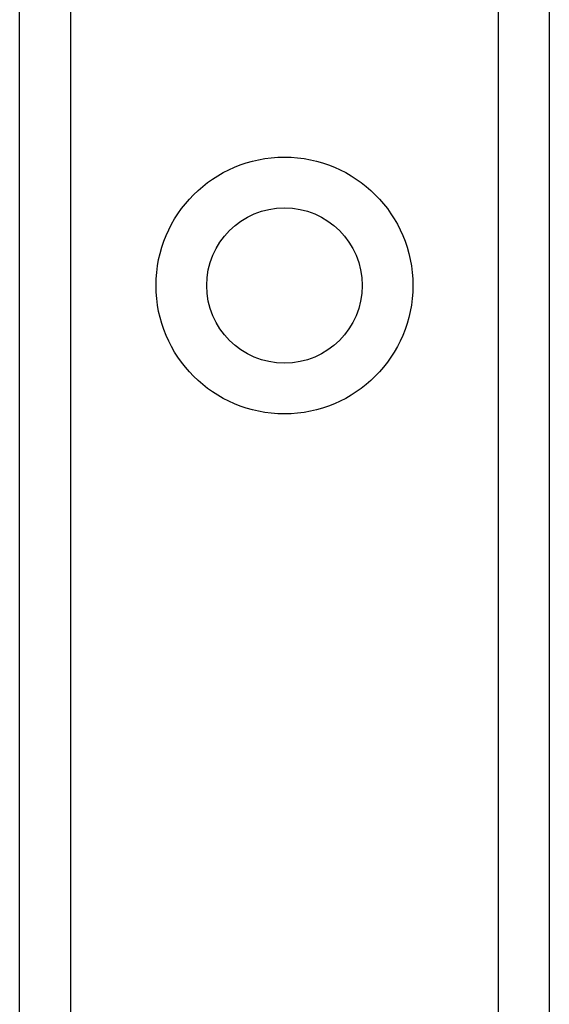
# Model space of a CAD drawing. Header units: inches. Extents: x 2.3 to 72.2, y 3.3 to 39.4.
# Tile 24 of 76: x 12.407 to 12.969, y 11.29 to 12.335. Entities that reach past the tile are written whole.
import ezdxf

# ---------------------------------------------------------------- set-up
doc = ezdxf.new("R2010")
doc.units = ezdxf.units.IN
doc.header["$MEASUREMENT"] = 0
doc.layers.add('Visible Edges(ANSI)', color=7, linetype='Continuous', lineweight=25)
doc.layers.add('Visible Tangent Edges(ANSI)', color=7, linetype='Continuous', lineweight=25)

msp = doc.modelspace()

# ---------------------------------------------------------------- linework, layer by layer
at = {"layer": 'Visible Edges(ANSI)'}
for p, q in [((12.4071, 8.7737), (12.4071, 26.1595)), ((12.9691, 26.1595), (12.9691, 8.7737))]:
    msp.add_line(p, q, dxfattribs=at)
msp.add_circle((12.6881, 12.0532), 0.0825, dxfattribs=at)
at = {"layer": 'Visible Tangent Edges(ANSI)'}
for p, q in [((12.461, 26.1595), (12.461, 8.7737)), ((12.9153, 8.7737), (12.9153, 26.1595))]:
    msp.add_line(p, q, dxfattribs=at)
msp.add_circle((12.6881, 12.0532), 0.1363, dxfattribs=at)

doc.saveas('drawing.dxf')
